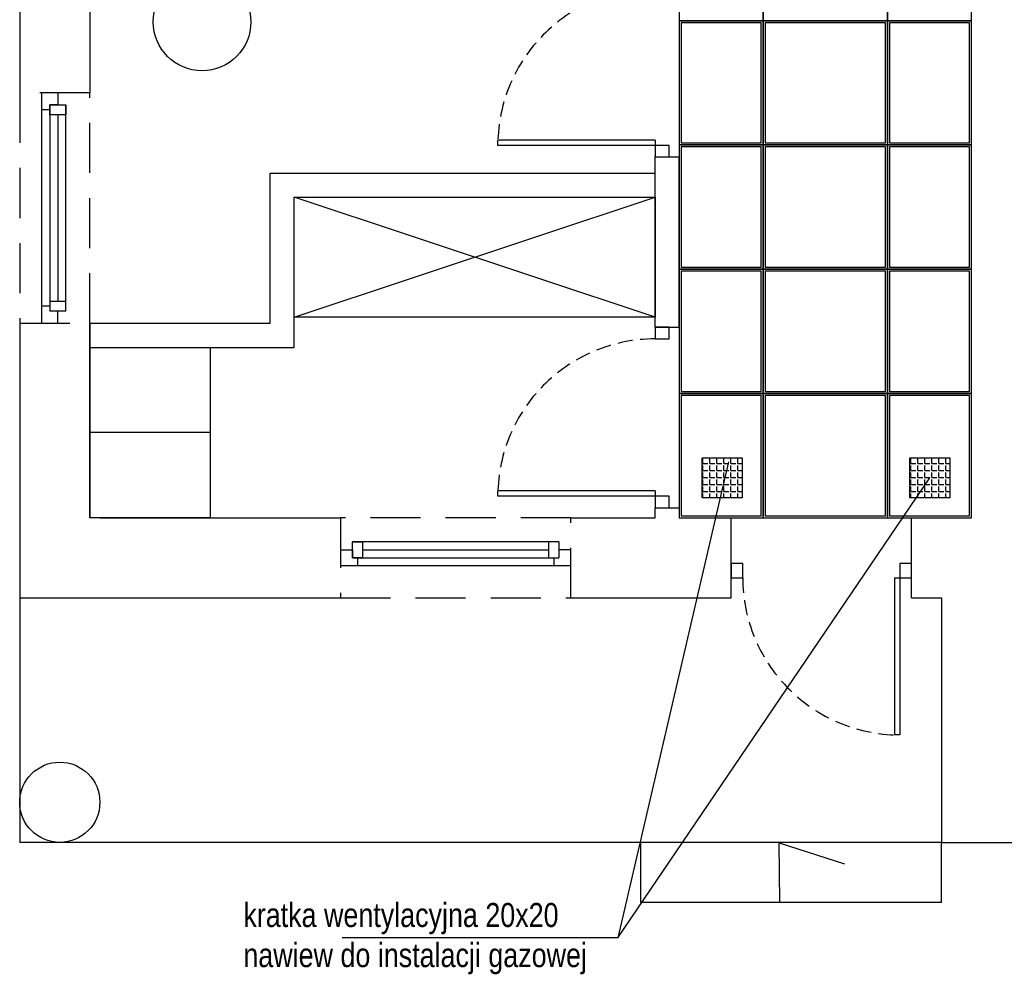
# Model space of a CAD drawing. Header units: millimetres. Extents: x -5941 to 19721, y -9230 to 6433.
# Tile 14 of 204: x 5152 to 5643, y -8267 to -7791. Entities that reach past the tile are written whole.
import ezdxf

# ---------------------------------------------------------------- set-up
doc = ezdxf.new("R2010")
doc.units = ezdxf.units.MM
doc.linetypes.add('DASHED', pattern=[0.75, 0.5, -0.25])
for name, color, linetype in [('A_meble', 6, 'Continuous'), ('A_okno', 3, 'Continuous'), ('A_SC_MUROWANA_DZIAŁOWA', 42, 'Continuous'), ('A_schody', 3, 'Continuous'), ('A_scianazew', 42, 'Continuous'), ('a_sciany nowe', 2, 'Continuous'), ('A_SUFITY', 6, 'Continuous'), ('A_SUFITY OPIS', 1, 'Continuous')]:
    doc.layers.add(name, color=color, linetype=linetype)
doc.styles.get("Standard").update_dxf_attribs({"font": 'arial.ttf'})

msp = doc.modelspace()

# ---------------------------------------------------------------- hatches: boundary and pattern name
at = {"layer": 'A_SUFITY'}
h = msp.add_hatch(dxfattribs=at)
h.set_pattern_fill('ANGLE', color=8, scale=0.5)
h.set_pattern_definition([(0, (5922.4896, -8906.2033), (0, 3.4925), [2.54, -0.9525]), (90, (5922.4896, -8906.2033), (-3.4925, 2e-16), [2.54, -0.9525])])
h.paths.add_polyline_path([(5492.49, -8009.203), (5492.49, -8029.203), (5512.49, -8029.203), (5512.49, -8009.203)])
h = msp.add_hatch(dxfattribs=at)
h.set_pattern_fill('ANGLE', color=8, scale=0.5)
h.set_pattern_definition([(0, (6026.1725, -8906.2033), (0, 3.4925), [2.54, -0.9525]), (90, (6026.1725, -8906.2033), (-3.4925, 2e-16), [2.54, -0.9525])])
h.paths.add_polyline_path([(5596.173, -8009.203), (5596.173, -8029.203), (5616.173, -8029.203), (5616.173, -8009.203)])

# ---------------------------------------------------------------- linework, layer by layer
at = {"color": 8}
for p, q in [((5469.032, -7850.62), (5390.617, -7850.62)), ((5390.617, -7853.293), (5390.617, -7850.62)), ((5469.032, -7850.62), (5469.032, -7853.293)), ((5469.032, -7853.293), (5390.617, -7853.293)), ((5469.032, -8025.62), (5390.617, -8025.62)), ((5390.617, -8028.293), (5390.617, -8025.62)), ((5469.032, -8025.62), (5469.032, -8028.293)), ((5469.032, -8028.293), (5390.617, -8028.293)), ((5588.567, -8069.085), (5591.24, -8069.085)), ((5588.567, -8069.085), (5588.567, -8147.501)), ((5591.24, -8069.085), (5591.24, -8147.501)), ((5591.24, -8147.501), (5588.567, -8147.501))]:
    msp.add_line(p, q, dxfattribs=at)
at = {"color": 8, "linetype": 'DASHED', "ltscale": 50}
for points in [[(5187.032, -7827.085), (5152.032, -7827.088), (5152.032, -7942.085), (5187.032, -7942.085)], [(5312.032, -8039.085), (5312.035, -8079.085), (5427.035, -8079.085), (5427.035, -8039.085)]]:
    msp.add_lwpolyline(points, close=True, dxfattribs=at)
at = {"color": 8}
for points in [[(5476.16, -7859.085), (5476.16, -7853.293), (5469.032, -7853.293), (5469.032, -7859.085)], [(5476.16, -7949.879), (5476.16, -7944.087), (5469.032, -7944.087), (5469.032, -7949.879)], [(5476.16, -8034.085), (5476.16, -8028.293), (5469.032, -8028.293), (5469.032, -8034.085)], [(5512.824, -8061.957), (5507.032, -8061.957), (5507.032, -8069.085), (5512.824, -8069.085)], [(5597.032, -8061.957), (5591.24, -8061.957), (5591.24, -8069.085), (5597.032, -8069.085)]]:
    msp.add_lwpolyline(points, close=True, dxfattribs=at)
at = {"color": 8, "linetype": 'DASHED', "ltscale": 15}
for centre, radius, start, end in [((5469.032, -7853.293), 78.415, 90, 178.04636), ((5469.032, -8028.293), 78.415, 90, 178.04636), ((5591.24, -8069.085), 78.416, 180, 268.04636)]:
    msp.add_arc(centre, radius, start, end, dxfattribs=at)
at = {"layer": 'A_meble', "color": 8}
for p, q in [((5289.033, -7939.089), (5469.032, -7879.089)), ((5469.032, -7939.085), (5289.033, -7879.089)), ((5247.033, -7996.587), (5187.033, -7996.587))]:
    msp.add_line(p, q, dxfattribs=at)
for points in [[(5289.033, -7879.089), (5469.032, -7879.089), (5469.032, -7939.089), (5289.033, -7939.089)], [(5187.033, -8039.085), (5187.033, -7954.089), (5247.033, -7954.089), (5247.033, -8039.085)]]:
    msp.add_lwpolyline(points, close=True, dxfattribs=at)
msp.add_circle((5243.021, -7791.687), 24.381, dxfattribs=at)
at = {"layer": 'A_okno', "color": 8}
for p, q in [((5163.032, -7835.586, 0), (5163.032, -7827.086, 0)), ((5171.032, -7827.086, 0), (5171.032, -7833.086, 0)), ((5167.032, -7835.586, 0), (5163.032, -7835.586, 0)), ((5163.032, -7884.589, -0.022), (5163.032, -7835.586, 0)), ((5167.032, -7833.086, 0), (5175.032, -7833.086, 0)), ((5167.032, -7838.086, 0), (5167.032, -7833.086, 0)), ((5171.032, -7833.086, 0), (5167.032, -7833.086, 0)), ((5167.032, -7833.086, 0), (5167.032, -7884.589, -0.022)), ((5175.032, -7884.589, -0.023), (5175.032, -7833.086, 0)), ((5175.032, -7833.086, 0), (5175.032, -7838.086, 0)), ((5170.532, -7838.086, 0), (5167.032, -7838.086, 0)), ((5175.032, -7838.086, 0), (5167.032, -7838.086, 0)), ((5171.032, -7838.086, 0), (5171.032, -7884.589, -0.022)), ((5175.032, -7838.086, 0), (5171.532, -7838.086, 0)), ((5163.032, -7942.089, -0.047), (5163.032, -7884.589, -0.022)), ((5167.032, -7884.589, -0.022), (5167.032, -7936.089, -0.045)), ((5171.032, -7884.589, -0.022), (5171.032, -7931.089, -0.044)), ((5175.032, -7936.089, -0.046), (5175.032, -7884.589, -0.023)), ((5167.032, -7933.589, -0.044), (5163.032, -7933.589, -0.044)), ((5167.032, -7931.089, -0.044), (5175.032, -7931.089, -0.044)), ((5175.032, -7936.089, -0.044), (5167.032, -7936.089, -0.044)), ((5171.032, -7942.089, -0.044), (5171.032, -7936.089, -0.044)), ((5369.535, -8051.085, -0.023), (5318.032, -8051.086, 0)), ((5318.032, -8059.086, 0), (5318.032, -8051.086, 0)), ((5318.032, -8051.086, 0), (5323.032, -8051.086, 0)), ((5323.032, -8051.086, 0), (5323.032, -8054.586, 0)), ((5323.032, -8051.086, 0), (5323.032, -8059.086, 0)), ((5421.035, -8051.085, -0.046), (5369.535, -8051.085, -0.023)), ((5416.035, -8059.085, -0.044), (5416.035, -8051.085, -0.044)), ((5421.035, -8051.085, -0.044), (5421.035, -8059.085, -0.044)), ((5312.032, -8055.086, 0), (5318.032, -8055.086, 0)), ((5318.032, -8055.086, 0), (5318.032, -8059.086, 0)), ((5323.032, -8055.086, 0), (5369.535, -8055.085, -0.022)), ((5323.032, -8055.586, 0), (5323.032, -8059.086, 0)), ((5369.535, -8055.085, -0.022), (5416.035, -8055.085, -0.044)), ((5427.035, -8055.085, -0.044), (5421.035, -8055.085, -0.044)), ((5318.032, -8059.086, 0), (5369.535, -8059.085, -0.022)), ((5323.032, -8059.086, 0), (5318.032, -8059.086, 0)), ((5320.532, -8059.086, 0), (5320.532, -8063.086, 0)), ((5369.535, -8059.085, -0.022), (5421.035, -8059.085, -0.045)), ((5418.535, -8059.085, -0.044), (5418.535, -8063.085, -0.044)), ((5320.532, -8063.086, 0), (5312.032, -8063.086, 0)), ((5369.535, -8063.085, -0.022), (5320.532, -8063.086, 0)), ((5427.035, -8063.085, -0.047), (5369.535, -8063.085, -0.022))]:
    msp.add_line(p, q, dxfattribs=at)
at = {"layer": 'A_SC_MUROWANA_DZIAŁOWA', "color": 8}
for points in [[(5627.032, -7879.085), (5627.032, -7780.085)], [(5469.032, -7944.085), (5469.032, -7859.085)], [(5469.032, -7859.085), (5481.032, -7859.085)], [(5481.032, -7891.085), (5481.032, -7859.085)], [(5627.032, -8039.085), (5627.032, -7879.085)], [(5481.032, -7944.085), (5481.032, -7891.085)]]:
    msp.add_lwpolyline(points, dxfattribs=at)
at = {"layer": 'A_schody', "color": 8}
for p, q in [((5152.032, -8079.085), (5152.032, -8201.085)), ((5612.032, -8201.085), (5152.032, -8201.085)), ((5462.032, -8231.085), (5462.032, -8201.085)), ((5531.294, -8231.017), (5531.035, -8201.27)), ((5531.035, -8201.27), (5563.519, -8211.823)), ((5612.032, -8231.085), (5612.032, -8201.085)), ((5612.032, -8231.085), (5462.032, -8231.085))]:
    msp.add_line(p, q, dxfattribs=at)
at = {"layer": 'A_scianazew', "color": 8}
for p, q in [((5152.032, -7657.089), (5152.032, -7827.085)), ((5152.032, -7942.085), (5152.032, -8079.085)), ((5469.032, -7944.085), (5481.032, -7944.085)), ((5469.032, -8039.085), (5469.032, -8034.085)), ((5469.032, -8034.085), (5481.032, -8034.085)), ((5481.032, -8034.085), (5481.032, -8039.085)), ((5192.032, -8039.085), (5187.032, -8039.085)), ((5427.035, -8039.085), (5469.032, -8039.085)), ((5152.032, -8079.085), (5152.032, -8079.085)), ((5152.032, -8079.085), (5312.032, -8079.085))]:
    msp.add_line(p, q, dxfattribs=at)
for points in [[(5187.032, -7751.085), (5187.032, -7827.085)], [(5187.032, -7942.085), (5187.032, -8039.085)], [(5192.032, -8039.085), (5312.032, -8039.085)], [(5481.032, -8039.085), (5507.032, -8039.085)], [(5507.032, -8079.085), (5507.032, -8039.085)], [(5597.032, -8039.085), (5627.032, -8039.085)], [(5597.032, -8079.085), (5597.032, -8039.085)], [(5427.035, -8079.085), (5507.032, -8079.085)], [(5597.032, -8079.085), (5612.032, -8079.085), (5612.032, -8201.085), (5823.032, -8201.085)]]:
    msp.add_lwpolyline(points, dxfattribs=at)
msp.add_circle((5172.032, -8181.085), 20, dxfattribs=at)
at = {"layer": 'a_sciany nowe', "color": 8}
for p, q in [((5469.032, -7879.089), (5469.032, -7867.089)), ((5187.033, -7954.089), (5187.033, -7942.089))]:
    msp.add_line(p, q, dxfattribs=at)
for points in [[(5187.033, -7942.089), (5277.033, -7942.089), (5277.033, -7867.089), (5469.032, -7867.089)], [(5187.033, -7954.089), (5289.033, -7954.089), (5289.033, -7879.089), (5469.032, -7879.089)]]:
    msp.add_lwpolyline(points, dxfattribs=at)
at = {"layer": 'A_SUFITY'}
for points in [[(5481.032, -7791.085), (5523.032, -7791.085), (5523.032, -7729.085), (5481.032, -7729.085)], [(5523.032, -7791.085), (5585.032, -7791.085), (5585.032, -7729.085), (5523.032, -7729.085)], [(5585.032, -7791.085), (5627.032, -7791.085), (5627.032, -7729.085), (5585.032, -7729.085)], [(5481.032, -7853.085), (5523.032, -7853.085), (5523.032, -7791.085), (5481.032, -7791.085)], [(5523.032, -7853.085), (5585.032, -7853.085), (5585.032, -7791.085), (5523.032, -7791.085)], [(5585.032, -7853.085), (5627.032, -7853.085), (5627.032, -7791.085), (5585.032, -7791.085)], [(5482.032, -7852.085), (5522.032, -7852.085), (5522.032, -7792.085), (5482.032, -7792.085)], [(5524.032, -7852.085), (5584.032, -7852.085), (5584.032, -7792.085), (5524.032, -7792.085)], [(5586.032, -7852.085), (5626.032, -7852.085), (5626.032, -7792.085), (5586.032, -7792.085)], [(5481.032, -7915.085), (5523.032, -7915.085), (5523.032, -7853.085), (5481.032, -7853.085)], [(5482.032, -7914.085), (5522.032, -7914.085), (5522.032, -7854.085), (5482.032, -7854.085)], [(5523.032, -7915.085), (5585.032, -7915.085), (5585.032, -7853.085), (5523.032, -7853.085)], [(5524.032, -7914.085), (5584.032, -7914.085), (5584.032, -7854.085), (5524.032, -7854.085)], [(5585.032, -7915.085), (5627.032, -7915.085), (5627.032, -7853.085), (5585.032, -7853.085)], [(5586.032, -7914.085), (5626.032, -7914.085), (5626.032, -7854.085), (5586.032, -7854.085)], [(5481.032, -7977.085), (5523.032, -7977.085), (5523.032, -7915.085), (5481.032, -7915.085)], [(5482.032, -7976.085), (5522.032, -7976.085), (5522.032, -7916.085), (5482.032, -7916.085)], [(5523.032, -7977.085), (5585.032, -7977.085), (5585.032, -7915.085), (5523.032, -7915.085)], [(5524.032, -7976.085), (5584.032, -7976.085), (5584.032, -7916.085), (5524.032, -7916.085)], [(5585.032, -7977.085), (5627.032, -7977.085), (5627.032, -7915.085), (5585.032, -7915.085)], [(5586.032, -7976.085), (5626.032, -7976.085), (5626.032, -7916.085), (5586.032, -7916.085)], [(5481.032, -8039.085), (5523.032, -8039.085), (5523.032, -7977.085), (5481.032, -7977.085)], [(5482.032, -8038.085), (5522.032, -8038.085), (5522.032, -7978.085), (5482.032, -7978.085)], [(5523.032, -8039.085), (5585.032, -8039.085), (5585.032, -7977.085), (5523.032, -7977.085)], [(5524.032, -8038.085), (5584.032, -8038.085), (5584.032, -7978.085), (5524.032, -7978.085)], [(5585.032, -8039.085), (5627.032, -8039.085), (5627.032, -7977.085), (5585.032, -7977.085)], [(5586.032, -8038.085), (5626.032, -8038.085), (5626.032, -7978.085), (5586.032, -7978.085)], [(5512.49, -8029.203), (5492.49, -8029.203), (5492.49, -8009.203), (5512.49, -8009.203)], [(5616.173, -8029.203), (5596.173, -8029.203), (5596.173, -8009.203), (5616.173, -8009.203)]]:
    msp.add_lwpolyline(points, close=True, dxfattribs=at)
at = {"layer": 'A_SUFITY OPIS'}
for points in [[(5505.698, -8011.288), (5450.441, -8248.688), (5312.882, -8248.688)], [(5450.441, -8248.688), (5606.173, -8019.203)]]:
    msp.add_lwpolyline(points, dxfattribs=at)

# ---------------------------------------------------------------- texts
at = {"layer": 'A_SUFITY OPIS', "insert": (5263.637, -8231.34), "char_height": 12, "width": 182.09763, "attachment_point": 1}
msp.add_mtext('{\\W0.8;kratka wentylacyjna 20x20\\Pnawiew do instalacji gazowej}', dxfattribs=at)

doc.saveas('drawing.dxf')
